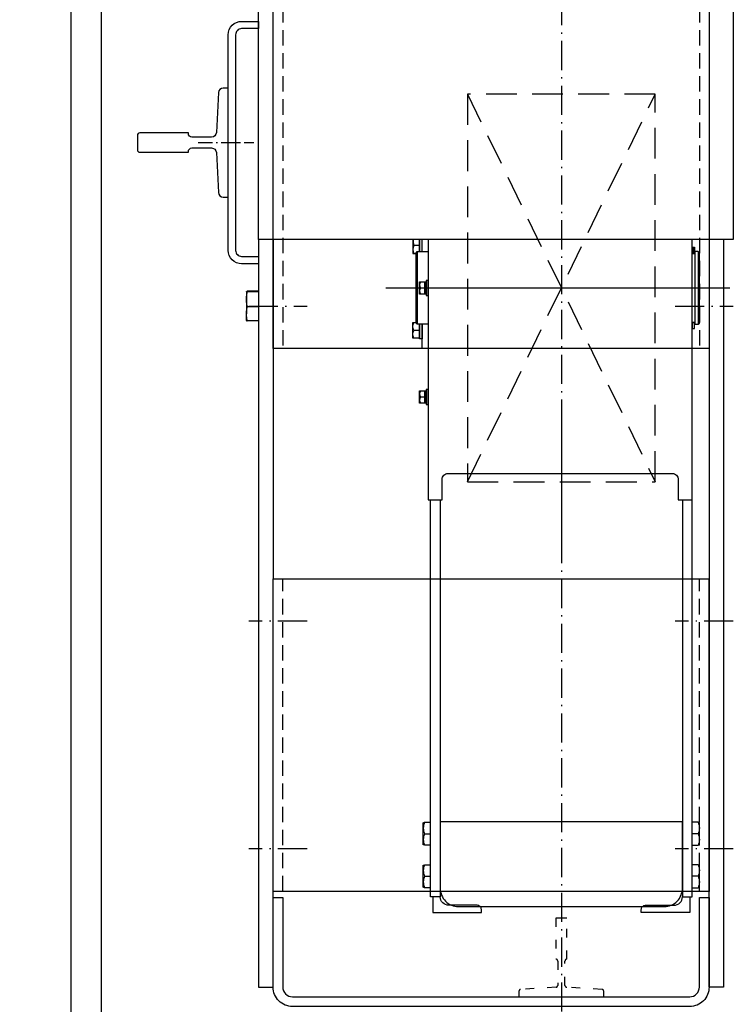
# Model space of a CAD drawing. Header units: millimetres. Extents: x -33628 to -373, y -3399 to 2697.
# Tile 62 of 99: x -23511 to -23453, y -3254 to -3172. Entities that reach past the tile are written whole.
import ezdxf

# ---------------------------------------------------------------- set-up
doc = ezdxf.new("R2010")
doc.units = ezdxf.units.MM
doc.header["$LTSCALE"] = 0.2
doc.header["$MEASUREMENT"] = 0
for name, pattern in [('$0$HIDDENX2', [19.05, 12.7, -6.35]), ('$0$ICAD_ISO03W100', [30, 12, -18]), ('$0$ICAD_ISO10W100', [18.5, 12, -3, 0.5, -3])]:
    doc.linetypes.add(name, pattern=pattern)
doc.layers.add('$0$A-winda', color=12, linetype='Continuous')

# ---------------------------------------------------------------- blocks, each defined once
blk = doc.blocks.new('szyb-szkło_150-piętro2')
at = {"layer": '$0$A-winda'}
h = blk.add_hatch(dxfattribs=at)
h.set_pattern_fill('ANSI31', color=256, scale=0.025, angle=180, style=0)
h.set_pattern_definition([(135, (2037.14049, -134.62791), (0.0561266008, 0.0561266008), [])])
h.paths.add_polyline_path([(195.85, -251.5), (196.36, -251.5), (196.36, -251.3), (195.85, -251.3)])
at = {"layer": '$0$A-winda', "linetype": '$0$ICAD_ISO10W100', "ltscale": 0.5}
blk.add_line((205, -210.5), (205, -215.1), dxfattribs=at)
blk.add_line((205, -210.5), (205, -215.1), dxfattribs=at)
at = {"layer": '$0$A-winda'}
for p, q in [((205, -213), (205, -214)), ((190.301, -214.5), (190.864, -214.5)), ((192.063, -214.5), (190.864, -214.5)), ((192.699, -214.5), (192.063, -214.5)), ((192.7, -214.5), (192.701, -214.5)), ((190.276, -215.5), (190.276, -214.568)), ((191.451, -215.5), (191.451, -214.568)), ((192.675, -215.5), (192.675, -214.568)), ((192.724, -215.5), (192.724, -214.568)), ((197, -215.5), (169, -215.5)), ((197, -216.7), (169, -216.7)), ((193, -226), (193, -254.4)), ((189.5, -228.8), (189.5, -228.327)), ((196.5, -228.8), (196.5, -228.327)), ((184, -228.859), (184, -229.2)), ((196, -228.6), (190, -228.6)), ((193, -228.859), (193, -229.2)), ((144.45, -229.212), (144.45, -229.7)), ((147.95, -229.212), (147.95, -229.7)), ((193, -230.25), (193, -250.75)), ((144.45, -251.788), (144.45, -251.3)), ((147.95, -251.788), (147.95, -251.3)), ((196, -251.8), (190, -251.8)), ((190.15, -251.3), (190.15, -251.515)), ((195.85, -251.3), (195.85, -251.515)), ((197, -252.7), (169, -252.7)), ((197, -253.9), (169, -253.9))]:
    blk.add_line(p, q, dxfattribs=at)
at = {"layer": '$0$A-winda', "linetype": '$0$ICAD_ISO10W100'}
for p, q in [((146.7, -219.5), (146.7, -214.7)), ((165.5, -219.5), (165.5, -214.7)), ((191.5, -214.7), (191.5, -219.5)), ((146.7, -254.7), (146.7, -249.9)), ((165.5, -254.7), (165.5, -249.9)), ((191.5, -249.9), (191.5, -254.7))]:
    blk.add_line(p, q, dxfattribs=at)
at = {"layer": '$0$A-winda', "linetype": '$0$HIDDENX2', "ltscale": 0.5}
for p, q in [((143.2, -217.5), (169, -217.5)), ((220, -217.5), (188, -217.5)), ((143.2, -251.9), (169, -251.9)), ((220, -251.9), (188, -251.9))]:
    blk.add_line(p, q, dxfattribs=at)
at = {"layer": '$0$A-winda', "linetype": '$0$HIDDENX2'}
for p, q in [((177, -232.75), (209, -248.25)), ((209, -232.75), (177, -248.25))]:
    blk.add_line(p, q, dxfattribs=at)
at = {"layer": '$0$A-winda', "color": 8, "linetype": '$0$ICAD_ISO10W100'}
blk.add_line((357.682, -240.5), (15.707, -240.5), dxfattribs=at)
at = {"layer": '$0$A-winda', "ltscale": 0.5}
blk.add_line((183.273, -240.5), (170.653, -240.5), dxfattribs=at)
at = {"layer": '$0$A-winda'}
for points in [[(325.5, -63), (325.5, -202.5), (55.5, -202.5), (55.5, -47.5)], [(320.5, -183), (320.5, -200), (60.5, -200), (60.5, -200)], [(169, -215.5), (135.3, -215.5), (135.3, -216.7), (169, -216.7)], [(143.2, -252.7), (143.2, -216.7), (169, -216.7), (169, -252.7), (143.2, -252.7), (143.2, -252.7)], [(197, -252.7), (188, -252.7), (188, -216.7), (197, -216.7)], [(197, -216.7), (220, -216.7), (220, -252.7), (197, -252.7)], [(190, -228.8), (188.85, -228.8), (188.85, -228.25), (190.15, -228.25), (190.15, -228.5)], [(197, -228.25), (195.85, -228.25), (195.85, -228.5)], [(143.5, -229.7), (143.5, -229.212), (143.548, -229.1), (145.353, -229.1), (145.4, -229.212), (145.4, -229.7)], [(147, -229.7), (147, -229.212), (147.048, -229.1), (148.853, -229.1), (148.9, -229.212), (148.9, -229.7)], [(190, -229.5), (188, -229.5), (188, -229), (190, -229)], [(190, -229), (188.81, -229), (188.81, -228.8), (190, -228.8)], [(190, -229.5), (190, -228.6), (190.1, -228.5), (195.9, -228.5), (196, -228.6), (196, -229.5)], [(196, -228.8), (197, -228.8)], [(197, -228.8), (196, -228.8)], [(196, -229), (197, -229)], [(196, -229), (197, -229)], [(175.5, -230.5), (142.75, -230.5), (142.75, -229.7), (175.5, -229.7)], [(197, -229.5), (196, -229.5)], [(175.5, -250.5), (142.75, -250.5), (142.75, -251.3), (197, -251.3)], [(143.5, -251.3), (143.5, -251.788), (143.548, -251.9), (145.353, -251.9), (145.4, -251.788), (145.4, -251.3)], [(147, -251.3), (147, -251.788), (147.048, -251.9), (148.853, -251.9), (148.9, -251.788), (148.9, -251.3)], [(169, -253.9), (135.3, -253.9), (135.3, -252.7), (169, -252.7)]]:
    blk.add_lwpolyline(points, dxfattribs=at)
for points in [[(205, -205.5), (204.4, -205.5, 0.414214), (204.2, -205.7), (204.2, -209.7), (204.25, -209.7, -0.414214), (204.55, -210), (204.55, -211.619, -0.399834), (204.17, -212.019), (200.88, -212.181, 0.399834), (200.5, -212.581), (200.5, -213), (205, -213), (209.5, -213), (209.5, -212.581, 0.399834), (209.12, -212.181), (205.83, -212.019, -0.399834), (205.45, -211.619), (205.45, -210, -0.414214), (205.75, -209.7), (205.8, -209.7), (205.8, -205.7, 0.414214), (205.6, -205.5)], [(205, -205.5), (204.4, -205.5, 0.414214), (204.2, -205.7), (204.2, -209.7), (204.25, -209.7, -0.414214), (204.55, -210), (204.55, -211.619, -0.399834), (204.17, -212.019), (200.88, -212.181, 0.399834), (200.5, -212.581), (200.5, -213), (205, -213), (209.5, -213), (209.5, -212.581, 0.399834), (209.12, -212.181), (205.83, -212.019, -0.399834), (205.45, -211.619), (205.45, -210, -0.414214), (205.75, -209.7), (205.8, -209.7), (205.8, -205.7, 0.414214), (205.6, -205.5)], [(213.9, -213, -0.414214), (215, -214.1), (215, -215.5), (214.4, -215.5), (214.4, -214.1, 0.414214), (213.9, -213.6), (196.1, -213.6, 0.414214), (195.6, -214.1), (195.6, -215.5), (195.5, -215.5), (195, -215.5), (195, -214.1, -0.414214), (196.1, -213)], [(142.7, -252.7), (135.3, -252.7, -0.414214), (133.7, -251.1), (133.7, -218.3, -0.414214), (135.3, -216.7), (142.7, -216.7), (142.7, -217.5), (135.3, -217.5, 0.414214), (134.5, -218.3), (134.5, -251.1, 0.414214), (135.3, -251.9), (142.7, -251.9)], [(148.95, -230.5), (143.45, -230.5, 0.414214), (141.95, -232), (141.95, -249, 0.414214), (143.45, -250.5), (148.95, -250.5)]]:
    blk.add_lwpolyline(points, format="xyb", close=True, dxfattribs=at)
for points in [[(197, -215.5), (220, -215.5), (220, -254.7), (197, -254.7)], [(184.5, -229.2), (183.5, -229.2), (183.5, -228.8), (184.5, -228.8)], [(193.5, -229.2), (192.5, -229.2), (192.5, -228.8), (193.5, -228.8)], [(184.625, -229.5), (184.625, -229.34), (183.375, -229.34), (183.375, -229.5)], [(184.489, -229.2), (183.511, -229.2), (183.511, -229.34), (184.489, -229.34)], [(193.625, -229.5), (193.625, -229.34), (192.375, -229.34), (192.375, -229.5)], [(193.489, -229.2), (192.511, -229.2), (192.511, -229.34), (193.489, -229.34)], [(190.15, -251.3), (189.64, -251.3), (189.64, -251.5), (190.15, -251.5)], [(190.1, -251.9), (195.9, -251.9), (196, -251.8), (196, -251.515), (190, -251.515), (190, -251.8)], [(195.85, -251.3), (196.36, -251.3), (196.36, -251.5), (195.85, -251.5)]]:
    blk.add_lwpolyline(points, close=True, dxfattribs=at)
for points in [[(188.85, -228.327, -0.236368), (189.5, -228.327, -0.236368), (190.15, -228.327, -0.215343)], [(197, -228.271, 0.178794), (196.5, -228.327, 0.236368), (195.85, -228.327)], [(145.4, -229.212, 0.236368), (144.45, -229.212, 0.236368), (143.5, -229.212)], [(148.9, -229.212, 0.236368), (147.95, -229.212, 0.236368), (147, -229.212)], [(184.5, -228.859, 0.236368), (184, -228.859, 0.236368), (183.5, -228.859)], [(193.5, -228.859, 0.236368), (193, -228.859, 0.236368), (192.5, -228.859)], [(142.75, -229.9), (141.45, -229.9), (141.45, -233.9), (141.7, -233.9, 0.414214), (142.05, -233.55), (142.05, -231.2, -0.414214), (142.75, -230.5)], [(197, -229.5), (175.5, -229.5), (175.5, -230.65), (177.2, -230.65, -0.414214), (177.7, -231.15), (177.7, -249.65, -0.414214), (177.2, -250.15), (175.5, -250.15), (175.5, -251.3), (197, -251.3)], [(142.75, -251.1), (141.45, -251.1), (141.45, -247.1), (141.7, -247.1, -0.414214), (142.05, -247.45), (142.05, -249.8, 0.414214), (142.75, -250.5)], [(145.4, -251.788, -0.236368), (144.45, -251.788, -0.236368), (143.5, -251.788)], [(148.9, -251.788, -0.236368), (147.95, -251.788, -0.236368), (147, -251.788)]]:
    blk.add_lwpolyline(points, format="xyb", dxfattribs=at)
at = {"layer": '$0$A-winda', "linetype": '$0$HIDDENX2'}
blk.add_lwpolyline([(177, -232.75), (177, -248.25), (209, -248.25), (209, -232.75)], close=True, dxfattribs=at)
at = {"layer": '$0$A-winda', "linetype": '$0$ICAD_ISO03W100', "ltscale": 0.3}
blk.add_lwpolyline([(141, -240.5), (141, -240.05), (137.6, -240.05), (137.6, -240.05, -0.414214), (137.45, -240.2), (135.441, -240.2, -0.396047), (135.291, -240.059), (135.109, -237.141, 0.396047), (134.959, -237), (134.5, -237), (134.5, -240.5), (134.5, -244), (134.959, -244, 0.396047), (135.109, -243.859), (135.291, -240.941, -0.396047), (135.441, -240.8), (137.45, -240.8, -0.414214), (137.6, -240.95), (137.6, -240.95), (141, -240.95)], format="xyb", close=True, dxfattribs=at)
at = {"layer": '$0$A-winda'}
for points, knots in [([(190.276, -214.568), (190.373, -214.548), (190.568, -214.51), (190.765, -214.503), (190.864, -214.5)], [0, 0, 0, 0, 0.498114, 1, 1, 1, 1]), ([(190.301, -214.5), (190.297, -214.503), (190.289, -214.51), (190.281, -214.544), (190.277, -214.565), (190.276, -214.568)], [0, 0, 0, 0, 0.472255, 0.948375, 1, 1, 1, 1]), ([(190.864, -214.5), (190.962, -214.503), (191.159, -214.51), (191.353, -214.548), (191.451, -214.568)], [0, 0, 0, 0, 0.49778, 1, 1, 1, 1]), ([(191.451, -214.568), (191.552, -214.548), (191.754, -214.51), (191.96, -214.503), (192.063, -214.5)], [0, 0, 0, 0, 0.498113, 1, 1, 1, 1]), ([(192.063, -214.5), (192.165, -214.503), (192.37, -214.51), (192.573, -214.548), (192.675, -214.568)], [0, 0, 0, 0, 0.497782, 1, 1, 1, 1]), ([(192.675, -214.568), (192.675, -214.565), (192.679, -214.544), (192.688, -214.51), (192.695, -214.503), (192.699, -214.5)], [0, 0, 0, 0, 0.051629, 0.524146, 1, 1, 1, 1]), ([(192.699, -214.5), (192.706, -214.508), (192.714, -214.519), (192.722, -214.559), (192.724, -214.568)], [0, 0, 0, 0, 0.791338, 1, 1, 1, 1])]:
    blk.add_open_spline(points, degree=3, knots=knots, dxfattribs=at)

msp = doc.modelspace()

# ---------------------------------------------------------------- block references
at = {"rotation": 90}
msp.add_blockref('szyb-szkło_150-piętro2', (-23707.273, -3387.573), dxfattribs=at)

doc.saveas('drawing.dxf')
